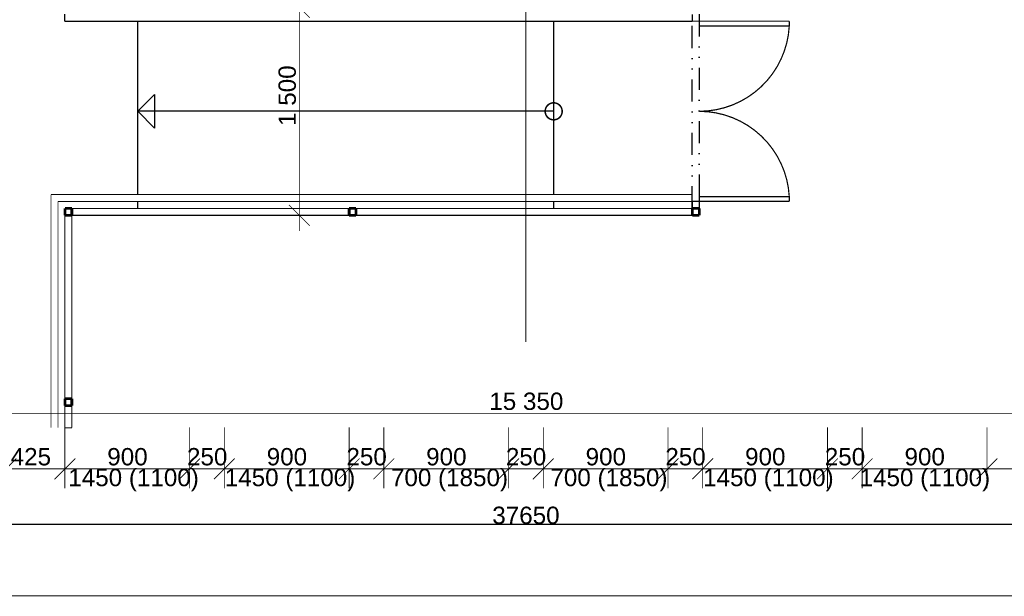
# Model space of a CAD drawing. Extents: x -289843 to 60066, y -44128 to 109843.
# Tile 32 of 61: x -49699 to -42598, y 17850 to 22009. Entities that reach past the tile are written whole.
import ezdxf

# ---------------------------------------------------------------- set-up
doc = ezdxf.new("R2010")
doc.units = 0
doc.header["$MEASUREMENT"] = 0
doc.linetypes.add('DOT___DASHED', pattern=[335.138882, 176.388884, -88.194442, 0, -70.555556])
doc.linetypes.add('DVOJBODKO_IARKOVAN__2', pattern=[385, 160, -75, 0, -75, 0, -75])
for name, color, linetype in [('KÓTY', 7, 'Continuous'), ('múry', 7, 'Continuous'), ('PRIEVLAKY', 7, 'Continuous'), ('SHUTTERS', 7, 'Continuous'), ('TEXTY', 7, 'Continuous'), ('čiary', 7, 'Continuous')]:
    doc.layers.add(name, color=color, linetype=linetype)
doc.styles.add('GENERATED_STYLE_1', font='arial.ttf')
doc.dimstyles.new('Dimstyle_D87F', dxfattribs={"dimtxt": 125, "dimasz": 142.5, "dimexe": 0.18, "dimexo": 0.3, "dimgap": 0.09, "dimtad": 1, "dimdec": 0, "dimzin": 0, "dimdsep": 46, "dimtxsty": 'GENERATED_STYLE_1', "dimblk": 'ARROWHEAD_6', "dimblk1": 'ARROWHEAD_6', "dimblk2": 'ARROWHEAD_6', "dimcen": 0.09, "dimclrd": 124, "dimclre": 124, "dimclrt": 124, "dimadec": 0, "dimazin": 0, "dimtfac": 1, "dimtdec": 4, "dimtmove": 0, "dimatfit": 0, "dimfxl": 0, "dimtolj": 1, "dimtzin": 0, "dimarcsym": 0})
doc.dimstyles.new('Dimstyle_EE33', dxfattribs={"dimtxt": 125, "dimasz": 142.5, "dimexe": 0.18, "dimexo": 0, "dimgap": 0.09, "dimtad": 1, "dimdec": 0, "dimzin": 0, "dimdsep": 46, "dimtxsty": 'GENERATED_STYLE_1', "dimblk": 'ARROWHEAD_6', "dimblk1": 'ARROWHEAD_6', "dimblk2": 'ARROWHEAD_6', "dimcen": 0.09, "dimclrd": 124, "dimclre": 124, "dimclrt": 124, "dimadec": 0, "dimazin": 0, "dimtfac": 1, "dimtdec": 4, "dimtmove": 0, "dimatfit": 0, "dimfxl": 0, "dimtolj": 1, "dimtzin": 0, "dimarcsym": 0})

# ---------------------------------------------------------------- blocks, each defined once
blk = doc.blocks.new('WALL_2864', base_point=(-49373, 20597.8))
at = {"layer": 'múry', "color": 154, "linetype": 'Continuous', "const_width": 7}
for points in [[(-49373, 20647.8), (-49373, 19065.4)], [(-49323, 19065.4), (-49323, 20597.8)], [(-49373, 19065.4), (-49323, 19065.4)]]:
    blk.add_lwpolyline(points, dxfattribs=at)
blk = doc.blocks.new('WALL_2866', base_point=(-44798, 20597.8))
at = {"layer": 'múry', "color": 154, "linetype": 'Continuous', "const_width": 7}
for points in [[(-44848, 20647.8), (-49373, 20647.8)], [(-49323, 20597.8), (-44798, 20597.8)]]:
    blk.add_lwpolyline(points, dxfattribs=at)
blk = doc.blocks.new('ARROWHEAD_6')
at = {"color": 0, "linetype": 'Continuous'}
for p, q in [((-0.5, -0.5), (0.5, 0.5)), ((0, 0), (-1, 0))]:
    blk.add_line(p, q, dxfattribs=at)
blk = doc.blocks.new('*D921')
at = {"layer": 'Defpoints', "color": 0, "linetype": 'Continuous', "lineweight": 0, "transparency": 16777216}
for p in [(-64873, 21897.8), (-27223, 21897.8), (-27223, 18369)]:
    blk.add_point(p, dxfattribs=at)
at = {"layer": 'KÓTY', "color": 124, "linetype": 'Continuous', "lineweight": -2, "transparency": 16777216}
for p, q in [((-64873, 21897.5), (-64873, 18368.8)), ((-27223, 21897.5), (-27223, 18368.8)), ((-64730.5, 18369), (-27365.5, 18369))]:
    blk.add_line(p, q, dxfattribs=at)
at = {"layer": 'KÓTY', "color": 124, "linetype": 'Continuous', "lineweight": -2, "transparency": 16777216, "xscale": 142.5, "yscale": 142.5, "zscale": 142.5, "rotation": 180}
blk.add_blockref('ARROWHEAD_6', (-64873, 18369), dxfattribs=at)
at = {"layer": 'KÓTY', "color": 124, "linetype": 'Continuous', "lineweight": -2, "transparency": 16777216, "xscale": 142.5, "yscale": 142.5, "zscale": 142.5}
blk.add_blockref('ARROWHEAD_6', (-27223, 18369), dxfattribs=at)
at = {"layer": 'KÓTY', "color": 124, "linetype": 'Continuous', "transparency": 16777216, "insert": (-46048, 18433), "char_height": 125, "attachment_point": 5, "style": 'GENERATED_STYLE_1'}
blk.add_mtext('\\A1;37650', dxfattribs=at)
blk = doc.blocks.new('*D940')
at = {"layer": 'KÓTY', "color": 124, "linetype": 'Continuous', "transparency": 16777216, "const_width": 6.17}
for points in [[(-53723, 19028.4), (-53723, 19469)], [(-38373, 19028.4), (-38373, 19469)], [(-53648, 19244), (-53798, 19094)], [(-38448, 19094), (-38298, 19244)], [(-53723, 19169), (-38373, 19169)], [(-38373, 19169), (-38260.5, 19169)]]:
    blk.add_lwpolyline(points, dxfattribs=at)
at = {"layer": 'KÓTY', "color": 124, "transparency": 16777216, "style": 'GENERATED_STYLE_1', "oblique": 0}
blk.add_text('15\xa0350', height=125, dxfattribs=at).set_placement((-46312.2, 19194))
blk = doc.blocks.new('*D970')
at = {"layer": 'KÓTY', "color": 124, "linetype": 'Continuous', "transparency": 16777216, "const_width": 6.17}
for points in [[(-49798, 18628.4), (-49798, 19069)], [(-49373, 18628.4), (-49373, 19069)], [(-49723, 18844), (-49873, 18694)], [(-49298, 18844), (-49448, 18694)], [(-49798, 18769), (-49373, 18769)]]:
    blk.add_lwpolyline(points, dxfattribs=at)
at = {"layer": 'KÓTY', "color": 124, "transparency": 16777216, "style": 'GENERATED_STYLE_1', "oblique": 0}
blk.add_text('425', height=125, dxfattribs=at).set_placement((-49764.2, 18794))
blk = doc.blocks.new('*D971')
at = {"layer": 'KÓTY', "color": 124, "linetype": 'Continuous', "transparency": 16777216, "const_width": 6.17}
for points in [[(-49373, 18628.4), (-49373, 19069)], [(-48473, 18628.4), (-48473, 19069)], [(-49298, 18844), (-49448, 18694)], [(-48398, 18844), (-48548, 18694)], [(-49373, 18769), (-48473, 18769)]]:
    blk.add_lwpolyline(points, dxfattribs=at)
at = {"layer": 'KÓTY', "color": 124, "transparency": 16777216, "style": 'GENERATED_STYLE_1', "oblique": 0}
for s, p in [('900', (-49067.6, 18794)), ('250', (-48492.6, 18794))]:
    blk.add_text(s, height=125, dxfattribs=at).set_placement(p)
blk = doc.blocks.new('*D972')
at = {"layer": 'KÓTY', "color": 124, "linetype": 'Continuous', "transparency": 16777216, "const_width": 6.17}
for points in [[(-48473, 18628.4), (-48473, 19069)], [(-48223, 18628.4), (-48223, 19069)], [(-48398, 18844), (-48548, 18694)], [(-48148, 18844), (-48298, 18694)], [(-48473, 18769), (-48223, 18769)]]:
    blk.add_lwpolyline(points, dxfattribs=at)
blk = doc.blocks.new('*D973')
at = {"layer": 'KÓTY', "color": 124, "linetype": 'Continuous', "transparency": 16777216, "const_width": 6.17}
for points in [[(-48223, 18628.4), (-48223, 19069)], [(-47323, 18628.4), (-47323, 19069)], [(-48148, 18844), (-48298, 18694)], [(-47248, 18844), (-47398, 18694)], [(-48223, 18769), (-47323, 18769)]]:
    blk.add_lwpolyline(points, dxfattribs=at)
at = {"layer": 'KÓTY', "color": 124, "transparency": 16777216, "style": 'GENERATED_STYLE_1', "oblique": 0}
for s, p in [('900', (-47917.6, 18794)), ('250', (-47342.6, 18794))]:
    blk.add_text(s, height=125, dxfattribs=at).set_placement(p)
blk = doc.blocks.new('*D974')
at = {"layer": 'KÓTY', "color": 124, "linetype": 'Continuous', "transparency": 16777216, "const_width": 6.17}
for points in [[(-47323, 18628.4), (-47323, 19069)], [(-47073, 18628.4), (-47073, 19069)], [(-47248, 18844), (-47398, 18694)], [(-46998, 18844), (-47148, 18694)], [(-47323, 18769), (-47073, 18769)]]:
    blk.add_lwpolyline(points, dxfattribs=at)
blk = doc.blocks.new('*D975')
at = {"layer": 'KÓTY', "color": 124, "linetype": 'Continuous', "transparency": 16777216, "const_width": 6.17}
for points in [[(-47073, 18628.4), (-47073, 19069)], [(-46173, 18628.4), (-46173, 19069)], [(-46998, 18844), (-47148, 18694)], [(-46098, 18844), (-46248, 18694)], [(-47073, 18769), (-46173, 18769)]]:
    blk.add_lwpolyline(points, dxfattribs=at)
at = {"layer": 'KÓTY', "color": 124, "transparency": 16777216, "style": 'GENERATED_STYLE_1', "oblique": 0}
for s, p in [('900', (-46767.6, 18794)), ('250', (-46192.6, 18794))]:
    blk.add_text(s, height=125, dxfattribs=at).set_placement(p)
blk = doc.blocks.new('*D976')
at = {"layer": 'KÓTY', "color": 124, "linetype": 'Continuous', "transparency": 16777216, "const_width": 6.17}
for points in [[(-46173, 18628.4), (-46173, 19069)], [(-45923, 18628.4), (-45923, 19069)], [(-46098, 18844), (-46248, 18694)], [(-45848, 18844), (-45998, 18694)], [(-46173, 18769), (-45923, 18769)]]:
    blk.add_lwpolyline(points, dxfattribs=at)
blk = doc.blocks.new('*D977')
at = {"layer": 'KÓTY', "color": 124, "linetype": 'Continuous', "transparency": 16777216, "const_width": 6.17}
for points in [[(-45923, 18628.4), (-45923, 19069)], [(-45023, 18628.4), (-45023, 19069)], [(-45848, 18844), (-45998, 18694)], [(-44948, 18844), (-45098, 18694)], [(-45923, 18769), (-45023, 18769)]]:
    blk.add_lwpolyline(points, dxfattribs=at)
at = {"layer": 'KÓTY', "color": 124, "transparency": 16777216, "style": 'GENERATED_STYLE_1', "oblique": 0}
for s, p in [('900', (-45617.6, 18794)), ('250', (-45042.6, 18794))]:
    blk.add_text(s, height=125, dxfattribs=at).set_placement(p)
blk = doc.blocks.new('*D978')
at = {"layer": 'KÓTY', "color": 124, "linetype": 'Continuous', "transparency": 16777216, "const_width": 6.17}
for points in [[(-45023, 18628.4), (-45023, 19069)], [(-44773, 18628.4), (-44773, 19069)], [(-44948, 18844), (-45098, 18694)], [(-44698, 18844), (-44848, 18694)], [(-45023, 18769), (-44773, 18769)]]:
    blk.add_lwpolyline(points, dxfattribs=at)
blk = doc.blocks.new('*D979')
at = {"layer": 'KÓTY', "color": 124, "linetype": 'Continuous', "transparency": 16777216, "const_width": 6.17}
for points in [[(-44773, 18628.4), (-44773, 19069)], [(-43873, 18628.4), (-43873, 19069)], [(-44698, 18844), (-44848, 18694)], [(-43798, 18844), (-43948, 18694)], [(-44773, 18769), (-43873, 18769)]]:
    blk.add_lwpolyline(points, dxfattribs=at)
at = {"layer": 'KÓTY', "color": 124, "transparency": 16777216, "style": 'GENERATED_STYLE_1', "oblique": 0}
for s, p in [('900', (-44467.6, 18794)), ('250', (-43892.6, 18794))]:
    blk.add_text(s, height=125, dxfattribs=at).set_placement(p)
blk = doc.blocks.new('*D980')
at = {"layer": 'KÓTY', "color": 124, "linetype": 'Continuous', "transparency": 16777216, "const_width": 6.17}
for points in [[(-43873, 18628.4), (-43873, 19069)], [(-43623, 18628.4), (-43623, 19069)], [(-43798, 18844), (-43948, 18694)], [(-43548, 18844), (-43698, 18694)], [(-43873, 18769), (-43623, 18769)]]:
    blk.add_lwpolyline(points, dxfattribs=at)
blk = doc.blocks.new('*D981')
at = {"layer": 'KÓTY', "color": 124, "linetype": 'Continuous', "transparency": 16777216, "const_width": 6.17}
for points in [[(-43623, 18628.4), (-43623, 19069)], [(-42723, 18628.4), (-42723, 19069)], [(-43548, 18844), (-43698, 18694)], [(-42648, 18844), (-42798, 18694)], [(-43623, 18769), (-42723, 18769)]]:
    blk.add_lwpolyline(points, dxfattribs=at)
at = {"layer": 'KÓTY', "color": 124, "transparency": 16777216, "style": 'GENERATED_STYLE_1', "oblique": 0}
blk.add_text('900', height=125, dxfattribs=at).set_placement((-43317.6, 18794))
blk = doc.blocks.new('*D982')
at = {"layer": 'KÓTY', "color": 124, "linetype": 'Continuous', "transparency": 16777216, "const_width": 6.17}
for points in [[(-42723, 18628.4), (-42723, 19069)], [(-41998, 18628.4), (-41998, 19069)], [(-42648, 18844), (-42798, 18694)], [(-41923, 18844), (-42073, 18694)], [(-42723, 18769), (-41998, 18769)]]:
    blk.add_lwpolyline(points, dxfattribs=at)
at = {"layer": 'KÓTY', "color": 124, "transparency": 16777216, "style": 'GENERATED_STYLE_1', "oblique": 0}
blk.add_text('725', height=125, dxfattribs=at).set_placement((-42505.1, 18794))
blk = doc.blocks.new('*D988')
at = {"layer": 'KÓTY', "color": 124, "linetype": 'Continuous', "transparency": 16777216, "const_width": 6.17}
for points in [[(-47757.6, 22172.8), (-47607.6, 22022.8)], [(-47542, 22097.8), (-47823.2, 22097.8)], [(-47682.6, 20597.8), (-47682.6, 22097.8)], [(-47757.6, 20672.8), (-47607.6, 20522.8)], [(-47542, 20597.8), (-47823.2, 20597.8)], [(-47682.6, 20485.3), (-47682.6, 20597.8)]]:
    blk.add_lwpolyline(points, dxfattribs=at)
at = {"layer": 'KÓTY', "color": 124, "transparency": 16777216, "style": 'GENERATED_STYLE_1', "oblique": 0}
blk.add_text('1\xa0500', height=125, rotation=90, dxfattribs=at).set_placement((-47707.6, 21242.3))
blk = doc.blocks.new('D2_Metal_70_715')
at = {"color": 0, "linetype": 'ByBlock', "const_width": 8.82}
for points in [[(-650, 0), (-650, 650)], [(-650, 650), (-615, 650)], [(-615, 650), (-615, 0)], [(650, 650), (615, 650)], [(615, 650), (615, 0)], [(650, 0), (650, 650)], [(-700, 0), (-650, 0)], [(-650, 0), (-650, -50)], [(-615, 0), (-650, 0)], [(615, 0), (650, 0)], [(700, 0), (650, 0)], [(650, 0), (650, -50)], [(-650, -50), (-700, -50)], [(650, -50), (700, -50)]]:
    blk.add_lwpolyline(points, dxfattribs=at)
for points in [[(0, 0, 0.398521), (-615, 649.1)], [(615, 649.1, 0.398521), (0, 0)]]:
    blk.add_lwpolyline(points, format="xyb", dxfattribs=at)
blk = doc.blocks.new('DIM_2251', base_point=(-64473, 19169))
at = {"layer": 'KÓTY', "color": 124, "linetype": 'Continuous'}
dim = blk.add_aligned_dim(p1=(-53723, 21897.8), p2=(-38373, 21897.8), distance=-2728.8, dimstyle='Dimstyle_D87F', dxfattribs=at)
dim.commit()
dim.dimension.update_dxf_attribs({"geometry": '*D940', "text_midpoint": (-46215.8, 19256.5)})
blk = doc.blocks.new('DIM_2255', base_point=(-53723, 18769))
at = {"layer": 'KÓTY', "color": 124, "linetype": 'Continuous'}
for p1, p2, picture, middle in [((-49798, 22097.8), (-49373, 22097.8), '*D970', (-49715.9, 18856.5)), ((-49373, 22097.8), (-48473, 22097.8), '*D971', (-49019.4, 18856.5)), ((-48473, 22097.8), (-48223, 22097.8), '*D972', (-48444.4, 18856.5)), ((-48223, 22097.8), (-47323, 22097.8), '*D973', (-47869.4, 18856.5)), ((-47323, 22097.8), (-47073, 22097.8), '*D974', (-47294.4, 18856.5)), ((-47073, 22097.8), (-46173, 22097.8), '*D975', (-46719.4, 18856.5)), ((-46173, 22097.8), (-45923, 22097.8), '*D976', (-46144.4, 18856.5)), ((-45923, 22097.8), (-45023, 22097.8), '*D977', (-45569.4, 18856.5)), ((-45023, 22097.8), (-44773, 22097.8), '*D978', (-44994.4, 18856.5)), ((-44773, 22097.8), (-43873, 22097.8), '*D979', (-44419.4, 18856.5)), ((-43873, 22097.8), (-43623, 22097.8), '*D980', (-43844.4, 18856.5)), ((-43623, 22097.8), (-42723, 22097.8), '*D981', (-43269.4, 18856.5)), ((-42723, 22097.8), (-41998, 22097.8), '*D982', (-42456.9, 18856.5))]:
    dim = blk.add_aligned_dim(p1=p1, p2=p2, distance=-3328.8, dimstyle='Dimstyle_D87F', dxfattribs=at)
    dim.commit()
    dim.dimension.update_dxf_attribs({"geometry": picture, "text_midpoint": middle})
blk = doc.blocks.new('DIM_2256', base_point=(-47682.6, 22097.8))
at = {"layer": 'KÓTY', "color": 124, "linetype": 'Continuous'}
dim = blk.add_linear_dim(base=(-47682.6, 22097.8), p1=(-49323, 20597.8), p2=(-46048, 22097.8), angle=90, dimstyle='Dimstyle_EE33', dxfattribs=at)
dim.commit()
dim.dimension.update_dxf_attribs({"geometry": '*D988', "text_midpoint": (-47770.1, 21290.5), "text_rotation": 90})

msp = doc.modelspace()

# ---------------------------------------------------------------- linework, layer by layer
at = {"layer": 'múry', "color": 7, "linetype": 'Continuous'}
for p, q in [((-49373, 21997.8), (-49373, 22047.8)), ((-49373, 21997.8), (-44848, 21997.8)), ((-48848, 20747.8), (-48848, 21997.8)), ((-45848, 20747.8), (-45848, 21997.8)), ((-48848, 21347.8), (-48726.1, 21469.6)), ((-48726.1, 21469.6), (-48726.1, 21226)), ((-48848, 21347.8), (-48726.1, 21226)), ((-45848, 21347.8), (-48848, 21347.8))]:
    msp.add_line(p, q, dxfattribs=at)
at = {"layer": 'múry', "color": 7, "linetype": 'DVOJBODKO_IARKOVAN__2'}
for p, q in [((-44848, 20647.8), (-44848, 22047.8)), ((-44798, 22047.8), (-44798, 20647.8))]:
    msp.add_line(p, q, dxfattribs=at)
at = {"layer": 'múry', "color": 7, "linetype": 'Continuous'}
for points, const_width in [([(-49473, 20747.8), (-44848, 20747.8)], 6), ([(-49423, 20697.8), (-44848, 20697.8)], 6), ([(-48848, 20647.8), (-48848, 20697.8)], 11), ([(-45848, 20647.8), (-45848, 20697.8)], 11), ([(-44848, 20597.8), (-49323, 20597.8)], 11), ([(-68181.3, 17852.5), (-4585.6, 17852.5)], 6)]:
    msp.add_lwpolyline(points, dxfattribs=dict(at, const_width=const_width))
at = {"layer": 'múry', "color": 7, "linetype": 'Continuous', "lineweight": 0, "const_width": 11}
for points in [[(-44798, 20647.8), (-44848, 20647.8)], [(-44798, 20597.8), (-44798, 20647.8)]]:
    msp.add_lwpolyline(points, dxfattribs=at)
at = {"layer": 'PRIEVLAKY', "color": 7, "linetype": 'Continuous'}
for points, const_width in [([(-49473, 19065.4), (-49473, 20747.8)], 6), ([(-49423, 19065.4), (-49423, 20697.8)], 6), ([(-49373, 20647.8), (-49373, 20597.8)], 20), ([(-49373, 20647.8), (-49323, 20647.8)], 20), ([(-49373, 20597.8), (-49323, 20597.8)], 20), ([(-49323, 20597.8), (-49323, 20647.8)], 20), ([(-49323, 20597.8), (-49323, 19065.4)], 6), ([(-47323, 20647.8), (-47323, 20597.8)], 20), ([(-47323, 20647.8), (-47273, 20647.8)], 20), ([(-47323, 20597.8), (-47273, 20597.8)], 20), ([(-47273, 20597.8), (-47273, 20647.8)], 20), ([(-44848, 20647.8), (-44848, 20597.8)], 20), ([(-44848, 20647.8), (-44798, 20647.8)], 20), ([(-44848, 20597.8), (-44798, 20597.8)], 20), ([(-44798, 20597.8), (-44798, 20647.8)], 20), ([(-49373, 19275.3), (-49373, 19225.3)], 20), ([(-49373, 19275.3), (-49323, 19275.3)], 20), ([(-49323, 19225.3), (-49323, 19275.3)], 20), ([(-49373, 19225.3), (-49323, 19225.3)], 20)]:
    msp.add_lwpolyline(points, dxfattribs=dict(at, const_width=const_width))
at = {"layer": 'SHUTTERS', "color": 7, "linetype": 'DOT___DASHED', "const_width": 7}
msp.add_lwpolyline([(-46048, 19683.2), (-46048, 29099.4)], dxfattribs=at)
at = {"layer": 'čiary', "color": 7, "linetype": 'Continuous', "const_width": 11}
msp.add_lwpolyline([(-45909.3, 21347.8, 1), (-45786.7, 21347.8, 1)], format="xyb", close=True, dxfattribs=at)

# ---------------------------------------------------------------- block references
at = {"layer": 'KÓTY', "color": 7, "linetype": 'Continuous'}
for name, p in [('DIM_2256', (-47682.6, 22097.8)), ('DIM_2251', (-64473, 19169)), ('DIM_2255', (-53723, 18769))]:
    msp.add_blockref(name, p, dxfattribs=at)
at = {"layer": 'múry', "color": 7, "linetype": 'Continuous', "lineweight": 0, "xscale": -1, "rotation": 270}
msp.add_blockref('D2_Metal_70_715', (-44798, 21347.8), dxfattribs=at)
at = {"layer": 'múry', "color": 7}
for name, p in [('WALL_2864', (-49373, 20597.8)), ('WALL_2866', (-44798, 20597.8))]:
    msp.add_blockref(name, p, dxfattribs=at)

# ---------------------------------------------------------------- texts
at = {"layer": 'TEXTY', "color": 7, "char_height": 125, "width": 990.211, "attachment_point": 2, "style": 'GENERATED_STYLE_1'}
for s, insert in [('{\\fArial CE|b0|i0|c238|p34;1450 (1100)}', (-48877.9, 18769)), ('{\\fArial CE|b0|i0|c238|p34;1450 (1100)}', (-47749.4, 18769)), ('{\\fArial CE|b0|i0|c238|p34;700 (1850)}', (-46599.4, 18769)), ('{\\fArial CE|b0|i0|c238|p34;700 (1850)}', (-45449.4, 18769)), ('{\\fArial CE|b0|i0|c238|p34;1450 (1100)}', (-44299.4, 18769)), ('{\\fArial CE|b0|i0|c238|p34;1450 (1100)}', (-43170.9, 18769))]:
    msp.add_mtext(s, dxfattribs=dict(at, insert=insert))

# ---------------------------------------------------------------- dimensions: what is measured, and where the dimension line sits
at = {"layer": 'KÓTY', "color": 7, "linetype": 'Continuous'}
dim = msp.add_aligned_dim(p1=(-64873, 21897.8), p2=(-27223, 21897.8), distance=-3528.8, dimstyle='Dimstyle_D87F', dxfattribs=at)
dim.commit()
dim.dimension.update_dxf_attribs({"geometry": '*D921', "text_midpoint": (-46048, 18433)})

doc.saveas('drawing.dxf')
